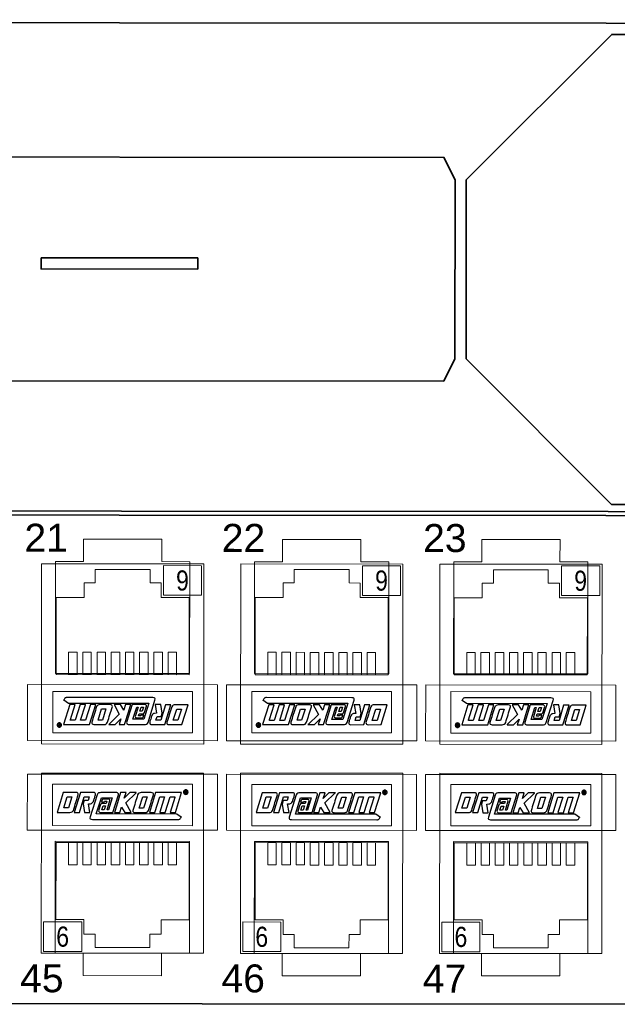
# Model space of a CAD drawing. Header units: millimetres. Extents: x 284 to 42354, y 172 to 67105.
# Tile 26 of 43: x 10559 to 11174, y 20255 to 21267. Entities that reach past the tile are written whole.
import ezdxf
from ezdxf.enums import TextEntityAlignment as Align

# ---------------------------------------------------------------- set-up
doc = ezdxf.new("R2010")
doc.units = ezdxf.units.MM
doc.layers.add('2DE_BKT_pp', color=7, linetype='Continuous', lineweight=35)
doc.layers.add('BKT_LOGO', color=5, linetype='Continuous')
doc.layers.add('CP_WIPEOUT', color=7, linetype='Continuous')
doc.styles.add('Arial2.5', font='ARIALN.TTF', dxfattribs={"height": 2.5})
doc.styles.add('CP_ATTR', font='ARIAL.TTF')

# ---------------------------------------------------------------- blocks, each defined once
blk = doc.blocks.new('2hpn_bkt_138_5sy0dho')
blk.add_wipeout([(-8.9, 3.51), (-6.9, 6.05), (471.7, 6.05), (473.7, 4.05), (473.7, -35.95), (471.7, -37.95), (-6.9, -37.95), (-8.9, -36.05)]).dxf.layer = 'CP_WIPEOUT'
blk.add_lwpolyline([(-6.9, -37.95), (-6.9, -37.95), (-6.9, -37.95), (-6.9, -37.95), (471.7, -37.95), (471.7, -37.95), (471.7, -37.95, 0.41425), (473.7, -35.95), (473.7, -35.95), (473.7, 4.05, 0.414021), (471.7, 6.05), (471.7, 6.05), (-6.9, 6.05, 0.457803), (-8.9, 4.05), (-8.9, 4.05), (-8.9, -36.05, 0.414214), (-6.9, -37.95), (-6.9, -37.95)], format="xyb")
for points in [[(430.7, 5.05), (428.7, 5.05), (415.7, -7.95), (415.7, -23.95), (428.7, -36.95), (430.7, -36.95)], [(354.7, -23.95), (354.7, -7.95), (355.7, -5.95), (413.7, -5.95), (414.7, -7.95), (414.7, -23.95)], [(354.7, -7.95), (354.7, -23.95), (355.7, -25.95), (413.7, -25.95), (414.7, -23.95), (414.7, -7.95)]]:
    blk.add_lwpolyline(points)
blk.add_lwpolyline([(377.7, -14.95), (391.7, -14.95), (391.7, -15.95), (377.7, -15.95)], close=True)
at = {"linetype": 'ByBlock', "style": 'CP_ATTR', "flags": 9}
for tag in ['ARTICLE', 'PRODUCER']:
    blk.add_attdef(tag, text='', height=0.00005, dxfattribs=at).set_placement((0, 0), align=Align.MIDDLE_LEFT)
blk = doc.blocks.new('2hpn_bkt_04_gzawo0')
blk.add_lwpolyline([(-6.9, -37.95), (-6.9, -37.95), (-6.9, -37.95), (-6.9, -37.95), (471.7, -37.95), (471.7, -37.95), (471.7, -37.95, 0.41425), (473.7, -35.95), (473.7, -35.95), (473.7, 4.05, 0.414021), (471.7, 6.05), (471.7, 6.05), (-6.9, 6.05, 0.457803), (-8.9, 4.05), (-8.9, 4.05), (-8.9, -36.05, 0.414214), (-6.9, -37.95), (-6.9, -37.95)], format="xyb")
at = {"lineweight": 0}
for points in [[(378.799, -8.448), (390.799, -8.448), (390.799, 1.552), (388.299, 1.552), (388.299, 3.552), (381.299, 3.552), (381.299, 1.552), (378.799, 1.552), (378.799, -8.448)], [(396.599, -8.448), (408.599, -8.448), (408.599, 1.552), (406.099, 1.552), (406.099, 3.552), (399.099, 3.552), (399.099, 1.552), (396.599, 1.552), (396.599, -8.448)], [(414.399, -8.448), (426.399, -8.448), (426.399, 1.552), (423.899, 1.552), (423.899, 3.552), (416.899, 3.552), (416.899, 1.552), (414.399, 1.552), (414.399, -8.448)], [(376.299, -9.448), (376.299, -9.448), (376.299, -14.448), (393.299, -14.448), (393.299, -9.448), (376.299, -9.448)], [(394.099, -9.448), (394.099, -9.448), (394.099, -14.448), (411.099, -14.448), (411.099, -9.448), (394.099, -9.448)], [(411.899, -9.448), (411.899, -9.448), (411.899, -14.448), (428.899, -14.448), (428.899, -9.448), (411.899, -9.448)], [(376.299, -22.448), (376.299, -22.448), (376.299, -17.448), (393.299, -17.448), (393.299, -22.448), (376.299, -22.448)], [(394.099, -22.448), (394.099, -22.448), (394.099, -17.448), (411.099, -17.448), (411.099, -22.448), (394.099, -22.448)], [(411.899, -22.448), (411.899, -22.448), (411.899, -17.448), (428.899, -17.448), (428.899, -22.448), (411.899, -22.448)], [(378.799, -23.448), (390.799, -23.448), (390.799, -33.448), (388.299, -33.448), (388.299, -35.448), (381.299, -35.448), (381.299, -33.448), (378.799, -33.448), (378.799, -23.448)], [(396.599, -23.448), (408.599, -23.448), (408.599, -33.448), (406.099, -33.448), (406.099, -35.448), (399.099, -35.448), (399.099, -33.448), (396.599, -33.448), (396.599, -23.448)], [(414.399, -23.448), (426.399, -23.448), (426.399, -33.448), (423.899, -33.448), (423.899, -35.448), (416.899, -35.448), (416.899, -33.448), (414.399, -33.448), (414.399, -23.448)]]:
    blk.add_lwpolyline(points, dxfattribs=at)
at = {"linetype": 'Continuous', "lineweight": 0, "style": 'CP_ATTR'}
for s, p in [('21', (376.02, 2.431)), ('22', (393.663, 2.431)), ('23', (411.663, 2.431)), ('45', (375.663, -36.936)), ('46', (393.663, -36.936)), ('47', (411.663, -36.936))]:
    blk.add_text(s, height=2.5, dxfattribs=at).set_placement(p)
at = {"linetype": 'ByBlock', "style": 'CP_ATTR', "flags": 1}
for tag, p in [('ARTICLE', (-0.001, -0.001)), ('PRODUCT-TYPE', (-0.001, -0.001)), ('PRODUCER', (-0.001, -0.001)), ('CHARACTER', (0, -0.001)), ('OTHER', (0, 0))]:
    blk.add_attdef(tag, text='', height=0.00005, dxfattribs=at).set_placement(p, align=Align.MIDDLE_LEFT)
blk = doc.blocks.new('2hpn_bkt_29_fad73y0')
at = {"lineweight": 0}
for points in [[(14.5, 16.1), (0, 16.1), (0, 0), (14.5, 0), (14.5, 16.1)], [(13.5, 11.4), (1, 11.4), (1, 15.1), (13.5, 15.1), (13.5, 11.4)], [(13.208, 9.9), (1.308, 9.9), (1.308, 3), (3.808, 3), (3.808, 1.7), (4.808, 1.7), (4.808, 0.5), (9.708, 0.5), (9.708, 1.7), (10.708, 1.7), (10.708, 3), (13.208, 3), (13.208, 9.9)], [(3.193, 7.9), (2.433, 7.9), (2.433, 9.9), (3.193, 9.9), (3.193, 7.9)], [(4.463, 7.9), (3.703, 7.9), (3.703, 9.9), (4.463, 9.9), (4.463, 7.9)], [(5.733, 7.9), (4.973, 7.9), (4.973, 9.9), (5.733, 9.9), (5.733, 7.9)], [(7.003, 7.9), (6.243, 7.9), (6.243, 9.9), (7.003, 9.9), (7.003, 7.9)], [(8.273, 7.9), (7.513, 7.9), (7.513, 9.9), (8.273, 9.9), (8.273, 7.9)], [(9.543, 7.9), (8.783, 7.9), (8.783, 9.9), (9.543, 9.9), (9.543, 7.9)], [(10.813, 7.9), (10.053, 7.9), (10.053, 9.9), (10.813, 9.9), (10.813, 7.9)], [(12.083, 7.9), (11.323, 7.9), (11.323, 9.9), (12.083, 9.9), (12.083, 7.9)], [(3.608, 2.802), (3.608, 0.159), (0.205, 0.159), (0.205, 2.802), (3.608, 2.802)]]:
    blk.add_lwpolyline(points, dxfattribs=at)
at = {"layer": 'BKT_LOGO'}
for points, knots in [([(1.396, 12.585), (1.396, 12.585), (1.946, 14.358), (1.946, 14.358), (1.946, 14.358), (1.946, 14.358), (3.104, 14.361), (3.104, 14.361), (3.104, 14.361), (3.174, 14.361), (3.225, 14.345), (3.256, 14.313), (3.256, 14.313), (3.288, 14.281), (3.3, 14.228), (3.292, 14.154), (3.292, 14.154), (3.221, 13.929), (3.15, 13.703), (3.079, 13.476), (3.079, 13.476), (3.009, 13.249), (2.937, 13.012), (2.862, 12.764), (2.862, 12.764), (2.796, 12.645), (2.694, 12.585), (2.554, 12.585), (2.554, 12.585), (2.554, 12.585), (1.396, 12.585), (1.396, 12.585)], [0, 0, 0, 0, 0.125, 0.125, 0.125, 0.125, 0.25, 0.25, 0.25, 0.25, 0.375, 0.375, 0.375, 0.375, 0.5, 0.5, 0.5, 0.5, 0.625, 0.625, 0.625, 0.625, 0.75, 0.75, 0.75, 0.75, 0.875, 0.875, 0.875, 0.875, 1, 1, 1, 1]), ([(3.419, 12.585), (3.419, 12.585), (2.937, 12.585), (2.937, 12.585), (2.937, 12.585), (2.937, 12.585), (3.486, 14.358), (3.486, 14.358), (3.486, 14.358), (3.486, 14.358), (4.644, 14.361), (4.644, 14.361), (4.644, 14.361), (4.714, 14.361), (4.765, 14.345), (4.797, 14.313), (4.797, 14.313), (4.829, 14.281), (4.84, 14.228), (4.833, 14.154), (4.833, 14.154), (4.795, 14.033), (4.765, 13.937), (4.744, 13.866), (4.744, 13.866), (4.722, 13.795), (4.704, 13.74), (4.692, 13.7), (4.692, 13.7), (4.68, 13.66), (4.671, 13.631), (4.665, 13.613), (4.665, 13.613), (4.66, 13.596), (4.655, 13.58), (4.651, 13.567), (4.651, 13.567), (4.618, 13.504), (4.581, 13.457), (4.54, 13.425), (4.54, 13.425), (4.499, 13.393), (4.451, 13.372), (4.397, 13.362), (4.397, 13.362), (4.397, 13.362), (4.213, 13.354), (4.213, 13.354), (4.213, 13.354), (4.213, 13.354), (4.342, 12.58), (4.342, 12.58), (4.342, 12.58), (4.342, 12.58), (3.846, 12.58), (3.846, 12.58), (3.846, 12.58), (3.846, 12.58), (3.724, 13.348), (3.724, 13.348), (3.724, 13.348), (3.724, 13.348), (3.818, 13.652), (3.818, 13.652), (3.818, 13.652), (3.818, 13.652), (4.169, 13.652), (4.169, 13.652), (4.169, 13.652), (4.169, 13.652), (4.271, 13.981), (4.271, 13.981), (4.271, 13.981), (4.271, 13.981), (3.834, 13.981), (3.834, 13.981), (3.834, 13.981), (3.834, 13.981), (3.419, 12.585), (3.419, 12.585)], [0, 0, 0, 0, 0.05, 0.05, 0.05, 0.05, 0.1, 0.1, 0.1, 0.1, 0.15, 0.15, 0.15, 0.15, 0.2, 0.2, 0.2, 0.2, 0.25, 0.25, 0.25, 0.25, 0.3, 0.3, 0.3, 0.3, 0.35, 0.35, 0.35, 0.35, 0.4, 0.4, 0.4, 0.4, 0.45, 0.45, 0.45, 0.45, 0.5, 0.5, 0.5, 0.5, 0.55, 0.55, 0.55, 0.55, 0.6, 0.6, 0.6, 0.6, 0.65, 0.65, 0.65, 0.65, 0.7, 0.7, 0.7, 0.7, 0.75, 0.75, 0.75, 0.75, 0.8, 0.8, 0.8, 0.8, 0.85, 0.85, 0.85, 0.85, 0.9, 0.9, 0.9, 0.9, 0.95, 0.95, 0.95, 0.95, 1, 1, 1, 1]), ([(5.872, 12.804), (5.872, 12.804), (5.991, 12.803), (5.991, 12.803), (5.991, 12.803), (5.991, 12.803), (6.331, 13.894), (6.331, 13.894), (6.331, 13.894), (6.331, 13.894), (5.358, 13.891), (5.358, 13.891), (5.358, 13.891), (5.358, 13.891), (4.908, 12.445), (4.908, 12.445), (4.908, 12.445), (4.908, 12.445), (12.094, 12.442), (12.094, 12.442), (12.094, 12.442), (12.094, 12.442), (12.507, 12.156), (12.507, 12.156), (12.507, 12.156), (12.507, 12.156), (12.497, 12.178), (12.497, 12.178), (12.497, 12.178), (12.477, 12.131), (12.458, 12.092), (12.44, 12.062), (12.44, 12.062), (12.422, 12.032), (12.401, 12.008), (12.378, 11.991), (12.378, 11.991), (12.355, 11.974), (12.328, 11.962), (12.296, 11.956), (12.296, 11.956), (12.265, 11.949), (12.227, 11.945), (12.184, 11.946), (12.184, 11.946), (12.184, 11.946), (4.557, 11.955), (4.557, 11.955), (4.557, 11.955), (4.471, 11.955), (4.407, 11.967), (4.368, 11.996), (4.368, 11.996), (4.33, 12.025), (4.329, 12.087), (4.358, 12.182), (4.358, 12.182), (4.358, 12.182), (4.968, 14.163), (4.968, 14.163), (4.968, 14.163), (5.038, 14.319), (5.182, 14.353), (5.298, 14.355), (5.298, 14.355), (5.782, 14.355), (6.257, 14.348), (6.743, 14.355), (6.743, 14.355), (6.844, 14.335), (6.905, 14.256), (6.89, 14.166), (6.89, 14.166), (6.89, 14.166), (6.399, 12.579), (6.399, 12.579), (6.399, 12.579), (6.399, 12.579), (5.216, 12.58), (5.216, 12.58), (5.216, 12.58), (5.128, 12.633), (5.105, 12.699), (5.113, 12.724), (5.113, 12.724), (5.113, 12.724), (5.289, 13.29), (5.289, 13.29), (5.289, 13.29), (5.305, 13.342), (5.379, 13.39), (5.493, 13.39), (5.493, 13.39), (5.493, 13.39), (5.785, 13.39), (5.785, 13.39), (5.785, 13.39), (5.785, 13.39), (5.845, 13.574), (5.845, 13.574), (5.845, 13.574), (5.845, 13.574), (5.63, 13.574), (5.63, 13.574), (5.63, 13.574), (5.63, 13.574), (5.608, 13.509), (5.608, 13.509), (5.608, 13.509), (5.608, 13.509), (5.36, 13.509), (5.36, 13.509), (5.36, 13.509), (5.36, 13.509), (5.417, 13.701), (5.417, 13.701), (5.417, 13.701), (5.45, 13.754), (5.508, 13.762), (5.598, 13.764), (5.598, 13.764), (5.598, 13.764), (6.039, 13.761), (6.039, 13.761), (6.039, 13.761), (6.085, 13.758), (6.136, 13.687), (6.126, 13.637), (6.126, 13.637), (6.126, 13.637), (5.872, 12.804), (5.872, 12.804)], [0, 0, 0, 0, 0.030303, 0.030303, 0.030303, 0.030303, 0.060606, 0.060606, 0.060606, 0.060606, 0.090909, 0.090909, 0.090909, 0.090909, 0.121212, 0.121212, 0.121212, 0.121212, 0.151515, 0.151515, 0.151515, 0.151515, 0.181818, 0.181818, 0.181818, 0.181818, 0.212121, 0.212121, 0.212121, 0.212121, 0.242424, 0.242424, 0.242424, 0.242424, 0.272727, 0.272727, 0.272727, 0.272727, 0.30303, 0.30303, 0.30303, 0.30303, 0.333333, 0.333333, 0.333333, 0.333333, 0.363636, 0.363636, 0.363636, 0.363636, 0.393939, 0.393939, 0.393939, 0.393939, 0.424242, 0.424242, 0.424242, 0.424242, 0.454545, 0.454545, 0.454545, 0.454545, 0.484848, 0.484848, 0.484848, 0.484848, 0.515152, 0.515152, 0.515152, 0.515152, 0.545455, 0.545455, 0.545455, 0.545455, 0.575758, 0.575758, 0.575758, 0.575758, 0.606061, 0.606061, 0.606061, 0.606061, 0.636364, 0.636364, 0.636364, 0.636364, 0.666667, 0.666667, 0.666667, 0.666667, 0.69697, 0.69697, 0.69697, 0.69697, 0.727273, 0.727273, 0.727273, 0.727273, 0.757576, 0.757576, 0.757576, 0.757576, 0.787879, 0.787879, 0.787879, 0.787879, 0.818182, 0.818182, 0.818182, 0.818182, 0.848485, 0.848485, 0.848485, 0.848485, 0.878788, 0.878788, 0.878788, 0.878788, 0.909091, 0.909091, 0.909091, 0.909091, 0.939394, 0.939394, 0.939394, 0.939394, 0.969697, 0.969697, 0.969697, 0.969697, 1, 1, 1, 1]), ([(7.551, 13.444), (7.551, 13.444), (8.016, 12.582), (8.016, 12.582), (8.016, 12.582), (8.016, 12.582), (7.451, 12.582), (7.451, 12.582), (7.451, 12.582), (7.451, 12.582), (7.157, 13.061), (7.157, 13.061), (7.157, 13.061), (7.157, 13.061), (7.156, 13.058), (7.156, 13.058), (7.156, 13.058), (7.156, 13.058), (7.009, 12.582), (7.009, 12.582), (7.009, 12.582), (7.009, 12.582), (6.532, 12.582), (6.532, 12.582), (6.532, 12.582), (6.532, 12.582), (6.707, 13.146), (6.707, 13.146), (6.707, 13.146), (6.707, 13.146), (6.705, 13.149), (6.705, 13.149), (6.705, 13.149), (6.705, 13.149), (6.709, 13.152), (6.709, 13.152), (6.709, 13.152), (6.709, 13.152), (7.081, 14.352), (7.081, 14.352), (7.081, 14.352), (7.081, 14.352), (7.56, 14.352), (7.56, 14.352), (7.56, 14.352), (7.56, 14.352), (7.401, 13.847), (7.401, 13.847), (7.401, 13.847), (7.401, 13.847), (7.907, 14.355), (7.907, 14.355), (7.907, 14.355), (7.907, 14.355), (8.48, 14.355), (8.48, 14.355), (8.48, 14.355), (8.48, 14.355), (8.461, 14.338), (8.461, 14.338), (8.461, 14.338), (8.461, 14.338), (7.551, 13.444), (7.551, 13.444)], [0, 0, 0, 0, 0.0625, 0.0625, 0.0625, 0.0625, 0.125, 0.125, 0.125, 0.125, 0.1875, 0.1875, 0.1875, 0.1875, 0.25, 0.25, 0.25, 0.25, 0.3125, 0.3125, 0.3125, 0.3125, 0.375, 0.375, 0.375, 0.375, 0.4375, 0.4375, 0.4375, 0.4375, 0.5, 0.5, 0.5, 0.5, 0.5625, 0.5625, 0.5625, 0.5625, 0.625, 0.625, 0.625, 0.625, 0.6875, 0.6875, 0.6875, 0.6875, 0.75, 0.75, 0.75, 0.75, 0.8125, 0.8125, 0.8125, 0.8125, 0.875, 0.875, 0.875, 0.875, 0.9375, 0.9375, 0.9375, 0.9375, 1, 1, 1, 1]), ([(8.364, 12.579), (8.224, 12.579), (8.158, 12.639), (8.167, 12.758), (8.167, 12.758), (8.245, 13.006), (8.32, 13.243), (8.39, 13.47), (8.39, 13.47), (8.461, 13.697), (8.53, 13.923), (8.597, 14.148), (8.597, 14.148), (8.635, 14.222), (8.68, 14.274), (8.732, 14.307), (8.732, 14.307), (8.783, 14.339), (8.844, 14.355), (8.914, 14.355), (8.914, 14.355), (8.914, 14.355), (9.822, 14.355), (9.822, 14.355), (9.822, 14.355), (9.892, 14.355), (9.943, 14.339), (9.974, 14.307), (9.974, 14.307), (10.006, 14.275), (10.018, 14.222), (10.01, 14.148), (10.01, 14.148), (9.938, 13.923), (9.868, 13.697), (9.797, 13.47), (9.797, 13.47), (9.727, 13.243), (9.654, 13.006), (9.579, 12.758), (9.579, 12.758), (9.514, 12.639), (9.411, 12.579), (9.272, 12.579), (9.272, 12.579), (9.272, 12.579), (8.364, 12.579), (8.364, 12.579)], [0, 0, 0, 0, 0.083333, 0.083333, 0.083333, 0.083333, 0.166667, 0.166667, 0.166667, 0.166667, 0.25, 0.25, 0.25, 0.25, 0.333333, 0.333333, 0.333333, 0.333333, 0.416667, 0.416667, 0.416667, 0.416667, 0.5, 0.5, 0.5, 0.5, 0.583333, 0.583333, 0.583333, 0.583333, 0.666667, 0.666667, 0.666667, 0.666667, 0.75, 0.75, 0.75, 0.75, 0.833333, 0.833333, 0.833333, 0.833333, 0.916667, 0.916667, 0.916667, 0.916667, 1, 1, 1, 1]), ([(11.059, 12.585), (11.059, 12.585), (10.579, 12.585), (10.579, 12.585), (10.579, 12.585), (10.579, 12.585), (10.582, 12.594), (10.582, 12.594), (10.582, 12.594), (10.582, 12.594), (10.574, 12.594), (10.574, 12.594), (10.574, 12.594), (10.574, 12.594), (11.004, 13.984), (11.004, 13.984), (11.004, 13.984), (11.004, 13.984), (10.576, 13.984), (10.576, 13.984), (10.576, 13.984), (10.576, 13.984), (10.137, 12.585), (10.137, 12.585), (10.137, 12.585), (10.137, 12.585), (9.658, 12.585), (9.658, 12.585), (9.658, 12.585), (9.658, 12.585), (10.206, 14.355), (10.206, 14.355), (10.206, 14.355), (10.206, 14.355), (12.524, 14.358), (12.524, 14.358), (12.524, 14.358), (12.524, 14.358), (12.532, 14.364), (12.532, 14.364), (12.532, 14.364), (12.532, 14.364), (12.535, 14.364), (12.535, 14.364), (12.535, 14.364), (12.535, 14.364), (12.529, 14.355), (12.529, 14.355), (12.529, 14.355), (12.529, 14.355), (11.975, 12.585), (11.975, 12.585), (11.975, 12.585), (11.975, 12.585), (11.499, 12.585), (11.499, 12.585), (11.499, 12.585), (11.499, 12.585), (11.914, 13.916), (11.914, 13.916), (11.914, 13.916), (11.914, 13.916), (11.911, 13.916), (11.911, 13.916), (11.911, 13.916), (11.911, 13.916), (11.932, 13.984), (11.932, 13.984), (11.932, 13.984), (11.932, 13.984), (11.495, 13.984), (11.495, 13.984), (11.495, 13.984), (11.495, 13.984), (11.059, 12.585), (11.059, 12.585)], [0, 0, 0, 0, 0.052632, 0.052632, 0.052632, 0.052632, 0.105263, 0.105263, 0.105263, 0.105263, 0.157895, 0.157895, 0.157895, 0.157895, 0.210526, 0.210526, 0.210526, 0.210526, 0.263158, 0.263158, 0.263158, 0.263158, 0.315789, 0.315789, 0.315789, 0.315789, 0.368421, 0.368421, 0.368421, 0.368421, 0.421053, 0.421053, 0.421053, 0.421053, 0.473684, 0.473684, 0.473684, 0.473684, 0.526316, 0.526316, 0.526316, 0.526316, 0.578947, 0.578947, 0.578947, 0.578947, 0.631579, 0.631579, 0.631579, 0.631579, 0.684211, 0.684211, 0.684211, 0.684211, 0.736842, 0.736842, 0.736842, 0.736842, 0.789474, 0.789474, 0.789474, 0.789474, 0.842105, 0.842105, 0.842105, 0.842105, 0.894737, 0.894737, 0.894737, 0.894737, 0.947368, 0.947368, 0.947368, 0.947368, 1, 1, 1, 1]), ([(12.905, 14.602), (12.939, 14.602), (12.972, 14.593), (13.004, 14.576), (13.004, 14.576), (13.036, 14.559), (13.061, 14.534), (13.079, 14.502), (13.079, 14.502), (13.097, 14.47), (13.106, 14.436), (13.106, 14.401), (13.106, 14.401), (13.106, 14.366), (13.097, 14.333), (13.079, 14.301), (13.079, 14.301), (13.062, 14.269), (13.037, 14.244), (13.005, 14.227), (13.005, 14.227), (12.973, 14.209), (12.94, 14.2), (12.905, 14.2), (12.905, 14.2), (12.87, 14.2), (12.837, 14.209), (12.805, 14.227), (12.805, 14.227), (12.773, 14.244), (12.748, 14.269), (12.731, 14.301), (12.731, 14.301), (12.713, 14.333), (12.704, 14.366), (12.704, 14.401), (12.704, 14.401), (12.704, 14.436), (12.713, 14.47), (12.731, 14.502), (12.731, 14.502), (12.749, 14.534), (12.774, 14.559), (12.806, 14.576), (12.806, 14.576), (12.838, 14.593), (12.871, 14.602), (12.905, 14.602)], [0, 0, 0, 0, 0.083333, 0.083333, 0.083333, 0.083333, 0.166667, 0.166667, 0.166667, 0.166667, 0.25, 0.25, 0.25, 0.25, 0.333333, 0.333333, 0.333333, 0.333333, 0.416667, 0.416667, 0.416667, 0.416667, 0.5, 0.5, 0.5, 0.5, 0.583333, 0.583333, 0.583333, 0.583333, 0.666667, 0.666667, 0.666667, 0.666667, 0.75, 0.75, 0.75, 0.75, 0.833333, 0.833333, 0.833333, 0.833333, 0.916667, 0.916667, 0.916667, 0.916667, 1, 1, 1, 1]), ([(12.905, 14.569), (12.877, 14.569), (12.849, 14.562), (12.823, 14.547), (12.823, 14.547), (12.796, 14.533), (12.775, 14.512), (12.76, 14.485), (12.76, 14.485), (12.745, 14.458), (12.737, 14.43), (12.737, 14.401), (12.737, 14.401), (12.737, 14.372), (12.745, 14.344), (12.76, 14.318), (12.76, 14.318), (12.774, 14.291), (12.795, 14.271), (12.822, 14.256), (12.822, 14.256), (12.848, 14.241), (12.876, 14.233), (12.905, 14.233), (12.905, 14.233), (12.934, 14.233), (12.962, 14.241), (12.989, 14.256), (12.989, 14.256), (13.015, 14.271), (13.036, 14.291), (13.051, 14.318), (13.051, 14.318), (13.065, 14.344), (13.073, 14.372), (13.073, 14.401), (13.073, 14.401), (13.073, 14.43), (13.065, 14.458), (13.05, 14.485), (13.05, 14.485), (13.035, 14.512), (13.014, 14.533), (12.987, 14.547), (12.987, 14.547), (12.961, 14.562), (12.933, 14.569), (12.905, 14.569)], [0, 0, 0, 0, 0.083333, 0.083333, 0.083333, 0.083333, 0.166667, 0.166667, 0.166667, 0.166667, 0.25, 0.25, 0.25, 0.25, 0.333333, 0.333333, 0.333333, 0.333333, 0.416667, 0.416667, 0.416667, 0.416667, 0.5, 0.5, 0.5, 0.5, 0.583333, 0.583333, 0.583333, 0.583333, 0.666667, 0.666667, 0.666667, 0.666667, 0.75, 0.75, 0.75, 0.75, 0.833333, 0.833333, 0.833333, 0.833333, 0.916667, 0.916667, 0.916667, 0.916667, 1, 1, 1, 1]), ([(12.817, 14.29), (12.817, 14.29), (12.817, 14.506), (12.817, 14.506), (12.817, 14.506), (12.817, 14.506), (12.891, 14.506), (12.891, 14.506), (12.891, 14.506), (12.917, 14.506), (12.935, 14.504), (12.946, 14.5), (12.946, 14.5), (12.958, 14.496), (12.967, 14.489), (12.974, 14.479), (12.974, 14.479), (12.98, 14.469), (12.984, 14.459), (12.984, 14.448), (12.984, 14.448), (12.984, 14.432), (12.978, 14.418), (12.967, 14.406), (12.967, 14.406), (12.956, 14.395), (12.941, 14.388), (12.922, 14.387), (12.922, 14.387), (12.93, 14.383), (12.936, 14.38), (12.94, 14.375), (12.94, 14.375), (12.949, 14.367), (12.96, 14.352), (12.972, 14.332), (12.972, 14.332), (12.972, 14.332), (12.999, 14.29), (12.999, 14.29), (12.999, 14.29), (12.999, 14.29), (12.956, 14.29), (12.956, 14.29), (12.956, 14.29), (12.956, 14.29), (12.937, 14.324), (12.937, 14.324), (12.937, 14.324), (12.922, 14.351), (12.91, 14.368), (12.9, 14.374), (12.9, 14.374), (12.894, 14.379), (12.885, 14.382), (12.872, 14.382), (12.872, 14.382), (12.872, 14.382), (12.852, 14.382), (12.852, 14.382), (12.852, 14.382), (12.852, 14.382), (12.852, 14.29), (12.852, 14.29), (12.852, 14.29), (12.852, 14.29), (12.817, 14.29), (12.817, 14.29)], [0, 0, 0, 0, 0.058824, 0.058824, 0.058824, 0.058824, 0.117647, 0.117647, 0.117647, 0.117647, 0.176471, 0.176471, 0.176471, 0.176471, 0.235294, 0.235294, 0.235294, 0.235294, 0.294118, 0.294118, 0.294118, 0.294118, 0.352941, 0.352941, 0.352941, 0.352941, 0.411765, 0.411765, 0.411765, 0.411765, 0.470588, 0.470588, 0.470588, 0.470588, 0.529412, 0.529412, 0.529412, 0.529412, 0.588235, 0.588235, 0.588235, 0.588235, 0.647059, 0.647059, 0.647059, 0.647059, 0.705882, 0.705882, 0.705882, 0.705882, 0.764706, 0.764706, 0.764706, 0.764706, 0.823529, 0.823529, 0.823529, 0.823529, 0.882353, 0.882353, 0.882353, 0.882353, 0.941176, 0.941176, 0.941176, 0.941176, 1, 1, 1, 1]), ([(12.852, 14.412), (12.852, 14.412), (12.894, 14.412), (12.894, 14.412), (12.894, 14.412), (12.914, 14.412), (12.928, 14.415), (12.936, 14.421), (12.936, 14.421), (12.943, 14.427), (12.947, 14.435), (12.947, 14.445), (12.947, 14.445), (12.947, 14.451), (12.945, 14.457), (12.941, 14.462), (12.941, 14.462), (12.938, 14.467), (12.933, 14.471), (12.927, 14.473), (12.927, 14.473), (12.92, 14.476), (12.909, 14.477), (12.892, 14.477), (12.892, 14.477), (12.892, 14.477), (12.852, 14.477), (12.852, 14.477), (12.852, 14.477), (12.852, 14.477), (12.852, 14.412), (12.852, 14.412)], [0, 0, 0, 0, 0.125, 0.125, 0.125, 0.125, 0.25, 0.25, 0.25, 0.25, 0.375, 0.375, 0.375, 0.375, 0.5, 0.5, 0.5, 0.5, 0.625, 0.625, 0.625, 0.625, 0.75, 0.75, 0.75, 0.75, 0.875, 0.875, 0.875, 0.875, 1, 1, 1, 1]), ([(2.419, 12.974), (2.419, 12.974), (2.73, 13.978), (2.73, 13.978), (2.73, 13.978), (2.73, 13.978), (2.307, 13.978), (2.307, 13.978), (2.307, 13.978), (2.307, 13.978), (1.993, 12.974), (1.993, 12.974), (1.993, 12.974), (1.993, 12.974), (2.419, 12.974), (2.419, 12.974)], [0, 0, 0, 0, 0.25, 0.25, 0.25, 0.25, 0.5, 0.5, 0.5, 0.5, 0.75, 0.75, 0.75, 0.75, 1, 1, 1, 1]), ([(8.74, 12.968), (8.74, 12.968), (9.137, 12.968), (9.137, 12.968), (9.137, 12.968), (9.137, 12.968), (9.448, 13.972), (9.448, 13.972), (9.448, 13.972), (9.448, 13.972), (9.051, 13.972), (9.051, 13.972), (9.051, 13.972), (9.051, 13.972), (8.74, 12.968), (8.74, 12.968)], [0, 0, 0, 0, 0.25, 0.25, 0.25, 0.25, 0.5, 0.5, 0.5, 0.5, 0.75, 0.75, 0.75, 0.75, 1, 1, 1, 1]), ([(5.722, 13.176), (5.722, 13.176), (5.506, 13.176), (5.506, 13.176), (5.506, 13.176), (5.506, 13.176), (5.39, 12.804), (5.39, 12.804), (5.39, 12.804), (5.39, 12.804), (5.605, 12.804), (5.605, 12.804), (5.605, 12.804), (5.605, 12.804), (5.722, 13.176), (5.722, 13.176)], [0, 0, 0, 0, 0.25, 0.25, 0.25, 0.25, 0.5, 0.5, 0.5, 0.5, 0.75, 0.75, 0.75, 0.75, 1, 1, 1, 1])]:
    blk.add_open_spline(points, degree=3, knots=knots, dxfattribs=at)
at = {"linetype": 'Continuous', "lineweight": 0, "style": 'Arial2.5'}
blk.add_text('6', height=1.8, dxfattribs=at).set_placement((1.906, 1.48), align=Align.MIDDLE_CENTER)
at = {"linetype": 'ByBlock', "style": 'CP_ATTR', "flags": 9}
for tag, p in [('NAME', (-0.092, -0.018)), ('ARTICLE', (-0.092, -0.018)), ('CHARACTER', (-0.092, -0.018)), ('PRODUCT-TYPE', (-0.092, -0.019)), ('ORDER-NO', (-0.092, -0.019)), ('PRODUCER', (-0.092, -0.019)), ('OTHER', (-0.091, -0.018))]:
    blk.add_attdef(tag, text='', height=0.00005, dxfattribs=at).set_placement(p, align=Align.MIDDLE_LEFT)

msp = doc.modelspace()

# ---------------------------------------------------------------- block references
at = {"layer": '2DE_BKT_pp', "xscale": 11.50760455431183, "yscale": 11.50760455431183, "zscale": 11.50760455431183}
for name, p, rotation in [('2hpn_bkt_138_5sy0dho', (6234.5, 21197.8, 41413.7), 359.9585277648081), ('2hpn_bkt_29_fad73y0', (10748.2, 20707.8, 41413.7), 179.9585277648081), ('2hpn_bkt_29_fad73y0', (10953, 20707.7, 41413.7), 179.9585277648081), ('2hpn_bkt_29_fad73y0', (11157.8, 20707.5, 41413.7), 179.9585277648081), ('2hpn_bkt_29_fad73y0', (10581, 20307.5, 41413.7), 359.9585277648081), ('2hpn_bkt_29_fad73y0', (10785.8, 20307.3, 41413.7), 359.9585277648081), ('2hpn_bkt_29_fad73y0', (10990.7, 20307.2, 41413.7), 359.9585277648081)]:
    msp.add_blockref(name, p, dxfattribs=dict(at, rotation=rotation))

# ---------------------------------------------------------------- next in the draw order: block references
at = {"layer": '2DE_BKT_pp', "xscale": 11.50760455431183, "yscale": 11.50760455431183, "zscale": 11.50760455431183, "rotation": 359.9585277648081}
msp.add_blockref('2hpn_bkt_04_gzawo0', (6236.5, 20695.5, 41413.7), dxfattribs=at)

doc.saveas('drawing.dxf')
